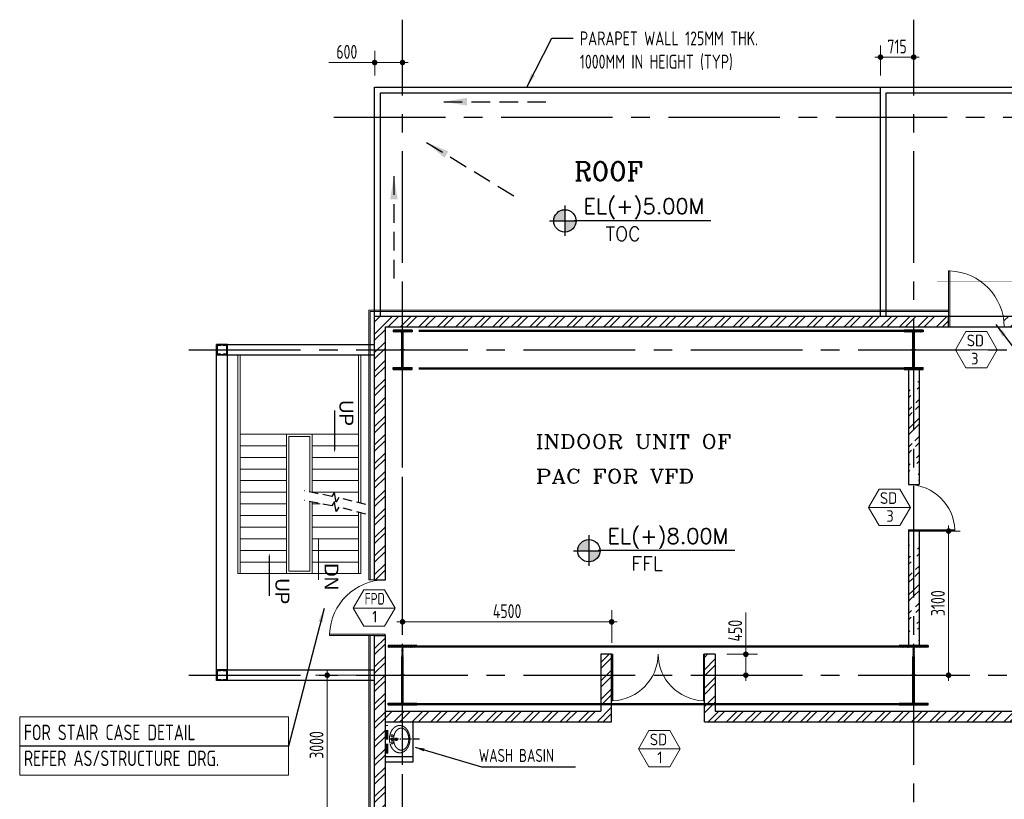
# Model space of a CAD drawing. Extents: x 18893 to 3351893, y -610358 to 406739.
# Tile 79 of 256: x 492968 to 514156, y 154105 to 170873. Entities that reach past the tile are written whole.
import ezdxf
from ezdxf.enums import TextEntityAlignment as Align

# ---------------------------------------------------------------- set-up
doc = ezdxf.new("R2010")
doc.units = 0
doc.header["$LTSCALE"] = 800
doc.header["$MEASUREMENT"] = 0
for name, pattern in [('1 NORTH ELEVATION$0$NORTH ELEVATION$0$HIDDEN', [0.375, 0.25, -0.125]), ('CENTER', [2, 1.25, -0.25, 0.25, -0.25]), ('CENTER2', [1.125, 0.75, -0.125, 0.125, -0.125]), ('DASHED', [0.75, 0.5, -0.25]), ('HIDDEN', [0.375, 0.25, -0.125])]:
    doc.linetypes.add(name, pattern=pattern)
doc.layers.get('0').update_dxf_attribs({"linetype": 'CONTINUOUS'})
for name, color, linetype, lineweight in [('2CON', 1, 'CONTINUOUS', 13), ('A-CUT OUT', 3, 'CONTINUOUS', 30), ('A-WIN TAG', 3, 'CONTINUOUS', 13), ('A-WIN TAG TEXT', 3, 'CONTINUOUS', 13), ('ARROW', 3, 'CONTINUOUS', 13), ('CCONTHIN', 15, '1 NORTH ELEVATION$0$NORTH ELEVATION$0$HIDDEN', 13), ('CHAJJA PROJECTION', 2, 'DASHED', 5), ('CLAD-1', 3, 'CONTINUOUS', 15), ('DIM', 4, 'CONTINUOUS', 13), ('DOOR', 235, 'CONTINUOUS', 13), ('STAIR', 4, 'CONTINUOUS', 13), ('T', 3, 'CONTINUOUS', 15), ('TEXT', 3, 'CONTINUOUS', 15), ('WALL HATCH', 251, 'CONTINUOUS', 13)]:
    doc.layers.add(name, color=color, linetype=linetype, lineweight=lineweight)
for name, color, linetype in [('8', 8, 'HIDDEN'), ('CL', 2, 'CENTER2'), ('COL', 1, 'CENTER'), ('GRID', 8, 'CENTER'), ('REV3', 2, 'CONTINUOUS'), ('WALL', 6, 'CONTINUOUS')]:
    doc.layers.add(name, color=color, linetype=linetype)
doc.styles.add('HTX11', font='O8111901')
doc.styles.add('ROMANC', font='romanc')
doc.styles.add('ROMANS', font='ISO9.shx', dxfattribs={"width": 0.8})
doc.styles.add('SIMPLEX-25', font='simplex.shx')
doc.styles.get("Standard").update_dxf_attribs({"font": 'ISO9'})
doc.dimstyles.new('barka INTERNAL DIM', dxfattribs={"dimscale": 100, "dimtxt": 3, "dimasz": 1.2, "dimexe": 2.5, "dimexo": 2.5, "dimgap": 0.8, "dimtad": 1, "dimdsep": 46, "dimtxsty": 'ROMANS', "dimblk": 'DDOT1', "dimcen": 0, "dimclrd": 256, "dimclre": 256, "dimclrt": 2, "dimadec": 0, "dimazin": 2, "dimtp": 0.1, "dimtm": 0.1, "dimtfac": 0.71, "dimtmove": 2, "dimatfit": 3, "dimfxl": 0, "dimlwd": -1, "dimlwe": -1, "dimarcsym": 0})
doc.dimstyles.new('MAIN', dxfattribs={"dimtxt": 350, "dimasz": 250, "dimexe": 20, "dimexo": 20, "dimgap": 100, "dimtad": 1, "dimdec": 0, "dimzin": 0, "dimdsep": 46, "dimtxsty": 'ROMANS', "dimcen": 0.09, "dimclrd": 256, "dimclre": 9, "dimclrt": 256, "dimadec": 0, "dimazin": 0, "dimtfac": 1, "dimtdec": 0, "dimtofl": 0, "dimtmove": 0, "dimatfit": 3, "dimfxl": 0, "dimtolj": 1, "dimtzin": 0, "dimarcsym": 0})
doc.dimstyles.new('SET.DIM.', dxfattribs={"dimtxt": 375, "dimasz": 300, "dimexe": 50, "dimexo": 100, "dimgap": 100, "dimtad": 1, "dimdec": 0, "dimzin": 0, "dimdsep": 46, "dimtxsty": 'Standard', "dimcen": 0.09, "dimclrt": 2, "dimadec": 0, "dimazin": 0, "dimtfac": 1, "dimtdec": 0, "dimtofl": 0, "dimtmove": 2, "dimatfit": 3, "dimfxl": 0, "dimtolj": 1, "dimtzin": 0, "dimarcsym": 0})
doc.dimstyles.get("Standard").update_dxf_attribs({"dimtxt": 0.18, "dimasz": 0.18, "dimexe": 0.18, "dimexo": 0.0625, "dimgap": 0.09, "dimtad": 0, "dimtih": 1, "dimtoh": 1, "dimdec": 4, "dimzin": 0, "dimdsep": 46, "dimtxsty": 'Standard', "dimcen": 0.09, "dimadec": 0, "dimazin": 0, "dimtfac": 1, "dimtdec": 4, "dimtofl": 0, "dimtmove": 0, "dimatfit": 3, "dimfxl": 0, "dimtolj": 1, "dimtzin": 0, "dimarcsym": 0})

# ---------------------------------------------------------------- blocks, each defined once
blk = doc.blocks.new('A$C14326149')
at = {"layer": 'COL'}
h = blk.add_hatch(dxfattribs=at)
h.set_pattern_fill('ANSI31', color=256, scale=100, style=0)
h.paths.add_polyline_path([(310, 640), (0, 640), (0, 600), (310, 600)])
h.paths.add_polyline_path([(0, 600), (0, 640), (-310, 640), (-310, 600)])
h.paths.add_polyline_path([(0, -640), (0, -600), (-310, -600), (-310, -640)])
h.paths.add_polyline_path([(0, -600), (0, -640), (310, -640), (310, -600)])
h.paths.add_polyline_path([(-16, 0), (0, 0), (0, 600), (-16, 600)])
h.paths.add_polyline_path([(0, 0), (16, 0), (16, 600), (0, 600)])
h.paths.add_polyline_path([(16, 0), (0, 0), (0, -600), (16, -600)])
h.paths.add_polyline_path([(-16, -600), (0, -600), (0, 0), (-16, 0)])
for p, q in [((310, 640), (-310, 640)), ((-310, 640), (-310, 600)), ((310, 640), (310, 600)), ((310, 600), (-310, 600)), ((-16, -600), (-16, 600)), ((16, -600), (16, 600)), ((-310, -600), (310, -600)), ((-310, -640), (-310, -600)), ((310, -640), (310, -600)), ((-310, -640), (310, -640))]:
    blk.add_line(p, q, dxfattribs=at)
at = {"layer": 'COL', "color": 2}
for p, q in [((0, -672), (0, 672)), ((44, 0), (-44, 0))]:
    blk.add_line(p, q, dxfattribs=at)
blk = doc.blocks.new('e row column')
at = {"layer": 'COL'}
h = blk.add_hatch(dxfattribs=at)
h.set_pattern_fill('ANSI31', color=256, scale=100, style=0)
h.paths.add_polyline_path([(-205, -385), (205, -385), (205, -425), (-205, -425)])
h.paths.add_polyline_path([(205, 425), (205, 385), (-205, 385), (-205, 425)])
edge = h.paths.add_edge_path()
edge.add_line((-16, -385), (-16, 385))
edge.add_line((16, -385), (16, 385))
for p, q in [((205, 425), (-205, 425)), ((-205, 425), (-205, 385)), ((205, 425), (205, 385)), ((205, 385), (-205, 385)), ((-16, -385), (-16, 385)), ((16, -385), (16, 385)), ((-205, -385), (205, -385)), ((-205, -425), (-205, -385)), ((205, -425), (205, -385)), ((-205, -425), (205, -425))]:
    blk.add_line(p, q, dxfattribs=at)
at = {"layer": 'COL', "color": 2}
for p, q in [((0, -475), (0, 475)), ((44, 0), (-44, 0))]:
    blk.add_line(p, q, dxfattribs=at)
blk = doc.blocks.new('SERVICE BUILDING-ARCH$0$dd1')
at = {"layer": 'DOOR'}
blk.add_lwpolyline([(-1000, 975), (0, 975), (0, 1000), (-1000, 1000)], close=True, dxfattribs=at)
blk.add_arc((13, 1014), 1014, 182.2093, 269.2412, dxfattribs=at)
blk = doc.blocks.new('door- 2.5x2.1')
at = {"layer": 'DOOR'}
for points in [[(382879, 588916), (382879, 589647), (382861, 589647), (382861, 588916)], [(384305, 588916), (384305, 589647), (384323, 589647), (384323, 588916)]]:
    blk.add_lwpolyline(points, close=True, dxfattribs=at)
for centre, start, end in [((382850, 589657), 272.2093, 359.2412), ((384333, 589657), 180.7588, 267.7907)]:
    blk.add_arc(centre, 742, start, end, dxfattribs=at)
blk = doc.blocks.new('DDOT1')
blk.add_line((-1, 0), (1, 0))
at = {"const_width": 0.5}
blk.add_lwpolyline([(-0.25, 0, 1), (0.25, 0, 1)], format="xyb", close=True, dxfattribs=at)
blk = doc.blocks.new('*D362')
at = {"layer": 'DIM'}
for p, q in [((501207, 157696), (501207, 158172)), ((505707, 157474), (505707, 158172)), ((505587, 157922), (501327, 157922))]:
    blk.add_line(p, q, dxfattribs=at)
at = {"layer": 'DIM', "xscale": 119.9999999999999, "yscale": 119.9999999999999, "zscale": 119.9999999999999, "rotation": 180}
blk.add_blockref('DDOT1', (501207, 157922), dxfattribs=at)
at = {"layer": 'DIM', "xscale": 119.9999999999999, "yscale": 119.9999999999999, "zscale": 119.9999999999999}
blk.add_blockref('DDOT1', (505707, 157922), dxfattribs=at)
at = {"layer": 'DIM', "color": 2, "insert": (503457, 158152), "char_height": 300, "attachment_point": 5, "style": 'ROMANS'}
blk.add_mtext('4500', dxfattribs=at)
blk = doc.blocks.new('*D363')
at = {"layer": 'DIM'}
for p, q in [((512572, 159874), (513207, 159874)), ((512957, 156894), (512957, 159754)), ((512879, 156774), (513207, 156774))]:
    blk.add_line(p, q, dxfattribs=at)
at = {"layer": 'DIM', "xscale": 119.9999999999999, "yscale": 119.9999999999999, "zscale": 119.9999999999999}
for p, rotation in [((512957, 159874), 90), ((512957, 156774), 270)]:
    blk.add_blockref('DDOT1', p, dxfattribs=dict(at, rotation=rotation))
at = {"layer": 'DIM', "color": 2, "insert": (512727, 158324), "char_height": 300, "attachment_point": 5, "rotation": 90, "style": 'ROMANS'}
blk.add_mtext('3100', dxfattribs=at)
blk = doc.blocks.new('*D400')
at = {"layer": 'DIM'}
for p, q in [((500228, 156774), (499336, 156774)), ((499586, 153894), (499586, 156654)), ((500228, 153774), (499336, 153774))]:
    blk.add_line(p, q, dxfattribs=at)
at = {"layer": 'DIM', "xscale": 119.9999999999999, "yscale": 119.9999999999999, "zscale": 119.9999999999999}
for p, rotation in [((499586, 156774), 90), ((499586, 153774), 270)]:
    blk.add_blockref('DDOT1', p, dxfattribs=dict(at, rotation=rotation))
at = {"layer": 'DIM', "color": 2, "insert": (499356, 155274), "char_height": 300, "attachment_point": 5, "rotation": 90, "style": 'ROMANS'}
blk.add_mtext('3000', dxfattribs=at)
blk = doc.blocks.new('Stub column')
at = {"layer": 'STAIR', "linetype": 'ByBlock'}
for p, q in [((-108, 90), (-108, -90)), ((-108, 90), (-100, 90)), ((-108, 90), (-100, 90)), ((-108, 90), (-108, -90)), ((-25, 100), (-100, 100)), ((-100, 100), (-100, -100)), ((-100, 100), (-100, -100)), ((-25, 100), (-100, 100)), ((90, 108), (-90, 108)), ((-90, 100), (-90, 108)), ((-90, 100), (-90, 108)), ((-25, 100), (100, 100)), ((90, 100), (90, 108)), ((100, 100), (100, -100)), ((108, 90), (100, 90)), ((108, 90), (108, -90)), ((-108, -90), (-100, -90)), ((-108, -90), (-100, -90)), ((-100, -100), (-25, -100)), ((-100, -100), (-25, -100)), ((-90, -100), (-90, -108)), ((-90, -100), (-90, -108)), ((90, -108), (-90, -108)), ((100, -100), (-25, -100)), ((90, -100), (90, -108)), ((108, -90), (100, -90))]:
    blk.add_line(p, q, dxfattribs=at)
for points in [[(-25, -100), (-25, -97, 0.401544), (-31, -91), (-88, -88, -0.401544), (-94, -82), (-94, 82, -0.401544), (-88, 88), (-31, 91, 0.401544), (-25, 97), (-25, 100)], [(-25, -100), (-25, -97, 0.401544), (-31, -91), (-88, -88, -0.401544), (-94, -82), (-94, 82, -0.401544), (-88, 88), (-31, 91, 0.401544), (-25, 97), (-25, 100)], [(25, -100), (25, -97, -0.401544), (31, -91), (88, -88, 0.401544), (94, -82), (94, 82, 0.401544), (88, 88), (31, 91, -0.401544), (25, 97), (25, 100)]]:
    blk.add_lwpolyline(points, format="xyb", dxfattribs=at)
blk = doc.blocks.new('PL-FFL2')
at = {"layer": 'A-CUT OUT'}
h = blk.add_hatch(color=7, dxfattribs=at)
h.paths.add_polyline_path([(3.09, 1.96, 0.414214), (1.09, -0.04), (3.09, -0.04)])
h.paths.add_polyline_path([(5.09, -0.04), (3.09, -0.04), (3.09, -2.04, 0.414214)])
at = {"color": 1, "linetype": 'Continuous'}
for p, q in [((3.09, 2.74), (3.09, -2.74)), ((29.24, 0), (4.78, 0)), ((4.78, 0), (5.09, 0)), ((0.31, -0.04), (5.09, -0.04))]:
    blk.add_line(p, q, dxfattribs=at)
blk.add_circle((3.09, -0.04), 2, dxfattribs=at)
at = {"layer": 'TEXT', "color": 4, "linetype": 'Continuous'}
blk.add_attdef('EL(+)', text='', height=2.75, dxfattribs=at).set_placement((18.98, 2.4), align=Align.MIDDLE)
at = {"layer": 'TEXT', "color": 3, "linetype": 'Continuous'}
blk.add_attdef('XXX', text='', height=2.5, dxfattribs=at).set_placement((18.44, -3.52), align=Align.MIDDLE)
blk = doc.blocks.new('*D502')
at = {"layer": 'DIM'}
for p, q in [((508594, 157224), (508594, 158121)), ((508187, 157224), (508844, 157224)), ((508594, 156894), (508594, 157104)), ((508187, 156774), (508844, 156774))]:
    blk.add_line(p, q, dxfattribs=at)
at = {"layer": 'DIM', "xscale": 119.9999999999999, "yscale": 119.9999999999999, "zscale": 119.9999999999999}
for p, rotation in [((508594, 157224), 90), ((508594, 156774), 270)]:
    blk.add_blockref('DDOT1', p, dxfattribs=dict(at, rotation=rotation))
at = {"layer": 'DIM', "color": 2, "insert": (508364, 157732), "char_height": 300, "attachment_point": 5, "rotation": 90, "style": 'ROMANS'}
blk.add_mtext('450', dxfattribs=at)
blk = doc.blocks.new('*D519')
at = {"layer": 'DIM'}
for p, q in [((511492, 169674), (511492, 170317)), ((512207, 169674), (512207, 170317)), ((512087, 170067), (511612, 170067))]:
    blk.add_line(p, q, dxfattribs=at)
at = {"layer": 'DIM', "xscale": 119.9999999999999, "yscale": 119.9999999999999, "zscale": 119.9999999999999, "rotation": 180}
blk.add_blockref('DDOT1', (511492, 170067), dxfattribs=at)
at = {"layer": 'DIM', "xscale": 119.9999999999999, "yscale": 119.9999999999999, "zscale": 119.9999999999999}
blk.add_blockref('DDOT1', (512207, 170067), dxfattribs=at)
at = {"layer": 'DIM', "color": 2, "insert": (511849, 170297), "char_height": 300, "attachment_point": 5, "style": 'ROMANS'}
blk.add_mtext('715', dxfattribs=at)
blk = doc.blocks.new('*D524')
at = {"layer": 'DIM'}
for p, q in [((500607, 169674), (500607, 170202)), ((501207, 169549), (501207, 170202)), ((500607, 169952), (499619, 169952)), ((501087, 169952), (500727, 169952))]:
    blk.add_line(p, q, dxfattribs=at)
at = {"layer": 'DIM', "xscale": 119.9999999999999, "yscale": 119.9999999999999, "zscale": 119.9999999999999, "rotation": 180}
blk.add_blockref('DDOT1', (500607, 169952), dxfattribs=at)
at = {"layer": 'DIM', "xscale": 119.9999999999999, "yscale": 119.9999999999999, "zscale": 119.9999999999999}
blk.add_blockref('DDOT1', (501207, 169952), dxfattribs=at)
at = {"layer": 'DIM', "color": 2, "insert": (500007, 170182), "char_height": 300, "attachment_point": 5, "style": 'ROMANS'}
blk.add_mtext('600', dxfattribs=at)

msp = doc.modelspace()

# ---------------------------------------------------------------- hatches: boundary and pattern name
at = {"layer": 'WALL HATCH'}
h = msp.add_hatch(dxfattribs=at)
h.set_pattern_fill('ANSI32', color=256, scale=750, style=0)
h.paths.add_polyline_path([(522576.54, 153773.94), (522806.54, 153773.94), (522806.54, 158773.94), (522576.54, 158773.94)])
h.paths.add_polyline_path([(522806.54, 144273.93), (522576.54, 144273.93), (522576.54, 142273.93), (522806.54, 142273.93), (522806.54, 150773.94), (522576.54, 150773.94), (522576.54, 147273.93), (522806.54, 147273.93)])
h.paths.add_polyline_path([(514156.15, 164498.93), (514156.15, 164268.93), (522576.54, 164268.93), (522576.54, 161773.94), (522806.54, 161773.94), (522806.54, 164498.93)])
h.paths.add_polyline_path([(512956.16, 164268.93), (512956.14, 164498.93), (500606.54, 164498.93), (500606.54, 158828.93), (500836.54, 158828.93), (500836.54, 164268.93)])
h = msp.add_hatch(dxfattribs=at)
h.set_pattern_fill('ANSI32', color=256, scale=750, style=0)
edge = h.paths.add_edge_path()
edge.add_line((512091.54, 163348.93), (512091.54, 160862.79))
edge.add_line((512321.54, 163348.93), (512321.54, 160846.28))
h = msp.add_hatch(dxfattribs=at)
h.set_pattern_fill('ANSI32', color=256, scale=750, style=0)
edge = h.paths.add_edge_path()
edge.add_line((512088.78, 159862.79), (512091.54, 157413.93))
edge.add_line((512321.54, 159862.79), (512321.54, 157413.93))
h = msp.add_hatch(dxfattribs=at)
h.set_pattern_fill('ANSI32', color=256, scale=750, style=0)
h.paths.add_polyline_path([(500606.54, 153773.94), (500836.54, 153773.94), (500836.54, 157628.93), (500606.54, 157628.93)])
h.paths.add_polyline_path([(500606.54, 147273.93), (500836.54, 147273.93), (500836.54, 150773.94), (500606.54, 150773.94)])
h.paths.add_polyline_path([(500836.54, 144273.93), (500606.54, 144273.93), (500606.54, 142273.93), (500836.54, 142273.93)])
h = msp.add_hatch(dxfattribs=at)
h.set_pattern_fill('ANSI32', color=256, scale=750, style=0)
h.paths.add_polyline_path([(505706.54, 155773.93), (505706.54, 157223.91), (505476.54, 157223.91), (505476.54, 156003.93), (500836.54, 156003.93), (500836.54, 155773.93)])
h = msp.add_hatch(dxfattribs=at)
h.set_pattern_fill('ANSI32', color=256, scale=750, style=0)
h.paths.add_polyline_path([(522576.54, 156003.93), (507936.54, 156003.93), (507936.54, 157223.91), (507706.54, 157223.91), (507706.54, 155773.93), (522576.54, 155773.93)])

# ---------------------------------------------------------------- linework, layer by layer
at = {"linetype": 'DASHED', "const_width": 50, "flags": 128}
for points in [[(501551.54, 164178.93), (512001.54, 164178.93)], [(501551.54, 163368.93), (512001.54, 163368.93)], [(501446.54, 157393.93), (511896.54, 157393.93)], [(501446.54, 156153.93), (511896.54, 156153.93)]]:
    msp.add_lwpolyline(points, dxfattribs=at)
at = {"layer": '2CON'}
for p, q in [((514003.64, 163773.93), (513103.64, 163773.93)), ((512135.27, 160383.64), (511235.27, 160383.64)), ((501047.01, 158218.48), (500147.01, 158218.48)), ((507184.08, 155192.08), (506284.08, 155192.08))]:
    msp.add_line(p, q, dxfattribs=at)
at = {"layer": '8'}
for points in [[(500414.33, 160443.49), (499835.32, 160593.19), (499780.57, 160498.2), (499742.34, 160714.13), (499687.59, 160619.14), (499093.31, 160737.57)], [(500414.33, 160239.61), (499835.32, 160389.3), (499780.57, 160294.31), (499742.34, 160510.24), (499687.59, 160415.25), (499093.31, 160533.68)]]:
    msp.add_lwpolyline(points, dxfattribs=at)
at = {"layer": 'A-WIN TAG'}
for points in [[(513328.64, 164163.64), (513103.64, 163773.93), (513328.64, 163384.22), (513778.64, 163384.22), (514003.64, 163773.93), (513778.64, 164163.64)], [(511460.27, 160773.35), (511235.27, 160383.64), (511460.27, 159993.93), (511910.27, 159993.93), (512135.27, 160383.64), (511910.27, 160773.35)], [(500372.01, 158608.19), (500147.01, 158218.48), (500372.01, 157828.76), (500822.01, 157828.76), (501047.01, 158218.48), (500822.01, 158608.19)], [(506509.08, 155581.8), (506284.08, 155192.08), (506509.08, 154802.37), (506959.08, 154802.37), (507184.08, 155192.08), (506959.08, 155581.8)]]:
    msp.add_lwpolyline(points, close=True, dxfattribs=at)
at = {"layer": 'CCONTHIN'}
for p, q in [((500887.7, 155694.95), (500836.54, 155694.95)), ((500836.54, 155094.95), (500836.54, 155694.95)), ((500847.85, 155094.95), (500847.85, 155694.95)), ((500860.89, 155094.95), (500860.89, 155694.95)), ((500874.66, 155094.95), (500874.66, 155694.95)), ((500887.7, 155094.95), (500887.7, 155694.95)), ((500983.32, 155417.33), (501072.42, 155408.38)), ((501072.42, 155381.51), (500983.32, 155372.56)), ((501072.42, 155408.38), (501072.42, 155381.51)), ((500887.7, 155094.5), (500836.54, 155094.5))]:
    msp.add_line(p, q, dxfattribs=at)
for points in [[(501057.04, 155667.87, 0.10694543), (500983.09, 155598.47, 0.08158811), (500940.56, 155508.42, 0.1401213), (500940.56, 155289.44)], [(501015.43, 155377.22, 0.05374353), (501027.88, 155305.13, 0.08158811), (501062.51, 155231.82, 0.10694543), (501118.86, 155178.94, 0.27706682), (501236.81, 155178.94, 0.10694543), (501293.16, 155231.82, 0.08158811), (501327.79, 155305.13, 0.06972009), (501340.93, 155398.93, 0.06972009), (501327.79, 155492.73, 0.08158811), (501293.16, 155566.04, 0.10694543), (501236.81, 155618.92, 0.27706682), (501118.86, 155618.92, 0.10694543), (501062.51, 155566.04, 0.08158811), (501027.88, 155492.73, 0.05957553), (501015.02, 155412.72)], [(501233.76, 155129.99, 0.10694543), (501307.72, 155199.39, 0.08158811), (501350.25, 155289.44, 0.06972009), (501365.59, 155398.93, 0.06972009), (501350.25, 155508.42, 0.08158811), (501307.72, 155598.47, 0.10694543), (501233.76, 155667.87, 0.27706682), (501057.04, 155667.87)], [(500940.56, 155289.44, 0.08158811), (500983.09, 155199.39, 0.10694543), (501057.04, 155129.99, 0.27706682), (501233.76, 155129.99)]]:
    msp.add_lwpolyline(points, format="xyb", dxfattribs=at)
for centre in [(500981.07, 155471.95), (500981.07, 155394.95), (500981.07, 155319.27)]:
    msp.add_circle(centre, 22.5, dxfattribs=at)
msp.add_arc((501071.07, 155394.95), 27, 215.7393, 144.2609, dxfattribs=at)
at = {"layer": 'CHAJJA PROJECTION', "ltscale": 0.5, "const_width": 2}
msp.add_lwpolyline([(512706.78, 164498.93), (512707.43, 165248.93), (514407.14, 165248.92), (514407.14, 164498.93)], dxfattribs=at)
at = {"layer": 'CL', "ltscale": 0.25}
msp.add_line((501572.67, 155398.93), (500836.54, 155398.93), dxfattribs=at)
at = {"layer": 'CLAD-1'}
for p, q in [((512956.14, 164498.93), (512956.14, 164626.93)), ((500606.54, 158828.93), (500478.54, 158828.93)), ((500606.54, 157628.93), (500478.54, 157628.93))]:
    msp.add_line(p, q, dxfattribs=at)
at = {"layer": 'CLAD-1', "flags": 128}
for points in [[(512956.14, 164626.93), (500478.54, 164626.93), (500478.54, 158828.93)], [(512956.14, 164598.93), (500506.54, 164598.93), (500506.54, 158828.93)], [(500478.54, 157628.93), (500478.54, 142401.93)], [(500506.54, 157628.93), (500506.54, 142373.93)]]:
    msp.add_lwpolyline(points, dxfattribs=at)
at = {"layer": 'GRID', "linetype": 'CENTER2', "ltscale": 4}
for p, q in [((501206.54, 97244.27), (501206.54, 170872.9)), ((512206.54, 97244.27), (512206.54, 170872.9)), ((499728.02, 168773.93), (528382.77, 168773.93)), ((496611.09, 163773.93), (528376.64, 163773.93)), ((496611.09, 156773.93), (528376.64, 156773.93))]:
    msp.add_line(p, q, dxfattribs=at)
at = {"layer": 'GRID'}
msp.add_line((501206.54, 97244.27), (501206.54, 165072.4), dxfattribs=at)
at = {"layer": 'REV3', "linetype": 'Continuous'}
for p, q in [((497436.54, 156888.93), (497206.54, 156888.93)), ((497436.54, 156658.93), (497206.54, 156658.93))]:
    msp.add_line(p, q, dxfattribs=at)
at = {"layer": 'REV3', "linetype": 'Continuous', "flags": 128}
for points in [[(499746.94, 161560.91, 0, 150, 0), (499746.94, 161915.6, 25, 25, 0), (499746.94, 162474.24, 25, 25, 0)], [(499397.05, 159732.24, 0, 150, 0), (499397.05, 159377.54, 25, 25, 0), (499397.05, 158818.9, 25, 25, 0)], [(498339.74, 159393.77, 0, 150, 0), (498339.74, 159039.08, 25, 25, 0), (498339.74, 158480.44, 25, 25, 0)]]:
    msp.add_lwpolyline(points, format="xyseb", dxfattribs=at)
at = {"layer": 'STAIR'}
for p, q in [((514156.15, 164498.93), (512956.14, 164498.84)), ((514156.15, 164268.93), (512956.16, 164268.93)), ((497661.54, 163658.93), (497661.54, 158958.93)), ((497711.54, 163658.93), (497711.54, 158958.93)), ((500261.19, 163658.93), (500261.19, 160483.08)), ((500311.19, 163658.93), (500311.19, 160470.16)), ((497711.54, 161958.93), (498711.54, 161958.93)), ((498711.56, 161958.93), (498711.54, 159458.93)), ((498711.54, 161958.93), (499261.19, 161958.93)), ((499211.19, 161908.93), (499211.19, 160717.46)), ((499261.19, 161958.93), (499261.19, 160708.93)), ((499261.19, 161958.93), (500261.19, 161958.93)), ((497711.54, 161708.93), (498711.54, 161708.93)), ((499261.19, 161708.93), (500261.19, 161708.93)), ((497711.54, 161458.93), (498711.54, 161458.93)), ((499261.19, 161458.93), (500261.19, 161458.93)), ((497711.54, 161208.93), (498711.54, 161208.93)), ((499261.19, 161208.93), (500261.19, 161208.93)), ((497711.54, 160958.93), (498711.54, 160958.93)), ((499261.19, 160958.93), (500261.19, 160958.93)), ((497711.54, 160708.93), (498711.54, 160708.93)), ((499261.19, 160708.93), (500261.19, 160708.93)), ((497711.54, 160458.93), (498711.54, 160458.93)), ((499211.19, 160513.58), (499211.19, 159008.93)), ((499261.19, 160505.05), (499261.19, 158958.93)), ((499431.54, 160458.93), (499261.19, 160458.93)), ((499751.43, 160458.93), (499712.76, 160458.93)), ((497711.54, 160208.93), (498711.54, 160208.93)), ((500261.19, 160208.93), (499261.19, 160208.93)), ((500261.19, 160279.2), (500261.19, 158958.93)), ((500311.19, 160266.27), (500311.19, 158958.93)), ((497711.54, 159958.93), (498711.54, 159958.93)), ((500261.19, 159958.93), (499261.19, 159958.93)), ((497711.54, 159708.93), (498711.54, 159708.93)), ((500261.19, 159708.93), (499261.19, 159708.93)), ((497711.54, 159458.93), (498711.54, 159458.93)), ((500261.19, 159458.93), (499261.19, 159458.93)), ((497711.54, 159208.93), (498711.54, 159208.93)), ((500261.19, 159208.93), (499261.19, 159208.93)), ((497661.54, 158958.93), (498761.54, 158958.93)), ((498711.54, 158958.93), (498761.54, 158958.93)), ((499211.19, 159008.93), (498761.54, 159008.93)), ((499211.19, 158958.93), (498761.54, 158958.93)), ((499211.19, 158958.93), (500311.19, 158958.93))]:
    msp.add_line(p, q, dxfattribs=at)
for points in [[(498711.54, 158958.93), (498711.54, 161958.93)], [(498761.54, 159008.93), (498761.54, 161908.93), (499211.19, 161908.93)]]:
    msp.add_lwpolyline(points, dxfattribs=at)
at = {"layer": 'TEXT'}
msp.add_lwpolyline([(492968.2, 155875.9), (498750.33, 155875.9), (498750.33, 154621.9), (492968.2, 154621.9)], close=True, dxfattribs=at)
at = {"layer": 'WALL'}
for p, q in [((500606.54, 169423.93), (522806.54, 169423.93)), ((500606.54, 158828.93), (500606.54, 169423.93)), ((500731.54, 169298.93), (511491.54, 169298.93)), ((500731.54, 164498.93), (500731.54, 169298.93)), ((511491.54, 164498.93), (511491.54, 169423.93)), ((511616.54, 169298.93), (522681.54, 169298.93)), ((511616.54, 164498.93), (511616.54, 169298.93)), ((500606.54, 164498.93), (522806.54, 164498.93)), ((512956.16, 164268.93), (512956.14, 164498.93)), ((500836.54, 164268.93), (522576.54, 164268.93)), ((500836.54, 158828.93), (500836.54, 164268.93)), ((497436.54, 163888.93), (497206.54, 163888.93)), ((512091.54, 163348.93), (512091.54, 160874.09)), ((512321.54, 163348.93), (512321.54, 161862.79)), ((512321.54, 163348.93), (512321.54, 160874.09)), ((512091.54, 160874.09), (512321.54, 160874.09)), ((512091.54, 159873.79), (512091.54, 157413.93)), ((513085.8, 159873.79), (512091.54, 159873.79)), ((513085.8, 159873.79), (512091.54, 159873.79)), ((512321.54, 159873.79), (512321.54, 157413.93)), ((500606.54, 158828.93), (500836.54, 158828.93)), ((500606.54, 157628.93), (500836.54, 157628.93)), ((500606.54, 142273.93), (500606.54, 157628.93)), ((500836.54, 142273.93), (500836.54, 157628.93)), ((505476.54, 157223.91), (505476.54, 156003.93)), ((505706.54, 157223.91), (505476.54, 157223.91)), ((505706.54, 155773.93), (505706.54, 157223.91)), ((507706.54, 155773.93), (507706.54, 157223.91)), ((507936.54, 157223.91), (507706.54, 157223.91)), ((507936.54, 157223.91), (507936.54, 156003.93)), ((500836.54, 156003.93), (505476.54, 156003.93)), ((507936.54, 156003.93), (522576.54, 156003.93)), ((500836.54, 155773.93), (505706.54, 155773.93)), ((500836.54, 155773.93), (501436.54, 155773.93)), ((501436.54, 154908.93), (501436.54, 155773.93)), ((507706.54, 155773.93), (522576.54, 155773.93)), ((500836.54, 155023.93), (501436.54, 155023.93)), ((500836.54, 154908.93), (501436.54, 154908.93))]:
    msp.add_line(p, q, dxfattribs=at)
for points in [[(497206.54, 156658.93), (497206.54, 163888.93)], [(497206.54, 156658.93), (497206.54, 163888.93)], [(500606.54, 163658.93), (497206.54, 163658.93), (497206.54, 163888.93), (500606.54, 163888.93)], [(497436.54, 156658.93), (497436.54, 163888.93)], [(497436.54, 156658.93), (497436.54, 163888.93)], [(500606.54, 163658.93), (500606.54, 163888.93)], [(500606.54, 156658.93), (497206.54, 156658.93), (497206.54, 156888.93), (500606.54, 156888.93)], [(500606.54, 156888.93), (500606.3, 156888.93)], [(500606.54, 156658.93), (500606.54, 156888.93)]]:
    msp.add_lwpolyline(points, dxfattribs=at)

# ---------------------------------------------------------------- block references
at = {"color": 6}
ref = msp.add_blockref('PL-FFL2', (504329.55, 166549.94), dxfattribs=dict(at, xscale=120, yscale=120, zscale=120))
ref.add_attrib('XXX', 'TOC', dxfattribs={"color": 3, "linetype": 'Continuous', "height": 300, "style": 'SIMPLEX-25'}).set_placement((505952.02, 166269.51), align=Align.MIDDLE)
ref.add_attrib('EL(+)', 'EL(+)5.00M', dxfattribs={"color": 4, "linetype": 'Continuous', "height": 330, "style": 'SIMPLEX-25'}).set_placement((506400.65, 166837.59), align=Align.MIDDLE)
for p in [(501206.54, 163773.93), (512206.54, 163773.93)]:
    msp.add_blockref('e row column', p)
ref = msp.add_blockref('PL-FFL2', (504846.1, 159456.23), dxfattribs=dict(at, xscale=120, yscale=120, zscale=120))
ref.add_attrib('XXX', 'FFL', dxfattribs={"color": 3, "linetype": 'Continuous', "height": 300, "style": 'SIMPLEX-25'}).set_placement((506468.57, 159175.8), align=Align.MIDDLE)
ref.add_attrib('EL(+)', 'EL(+)8.00M', dxfattribs={"color": 4, "linetype": 'Continuous', "height": 330, "style": 'SIMPLEX-25'}).set_placement((506917.2, 159743.88), align=Align.MIDDLE)
at = {"layer": 'COL', "xscale": -1, "rotation": 180}
for p in [(497321.54, 163773.93), (497321.54, 156773.93)]:
    msp.add_blockref('Stub column', p, dxfattribs=at)
at = {"layer": 'COL'}
for p in [(501206.54, 156773.93), (501206.54, 156773.93), (512206.54, 156773.93)]:
    msp.add_blockref('A$C14326149', p, dxfattribs=at)
at = {"layer": 'DOOR', "yscale": 1.199999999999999, "zscale": 1.199999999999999}
for p, xscale, rotation in [((514156.16, 164269.11), -1.2, 90.0084072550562), ((500835.92, 158828.93), -1.199999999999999, 180.0000000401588)]:
    msp.add_blockref('SERVICE BUILDING-ARCH$0$dd1', p, dxfattribs=dict(at, xscale=xscale, rotation=rotation))
at = {"layer": 'DOOR', "rotation": 180.0000000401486}
msp.add_blockref('SERVICE BUILDING-ARCH$0$dd1', (512091.54, 160873.79), dxfattribs=at)
at = {"layer": 'DOOR', "xscale": 1.367521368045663, "yscale": 1.367521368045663, "zscale": 1.367521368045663}
msp.add_blockref('door- 2.5x2.1', (-17863.39, -649130.95), dxfattribs=at)

# ---------------------------------------------------------------- texts
at = {"insert": (502847.41, 155188.36), "char_height": 280, "attachment_point": 1, "style": 'ROMANS'}
msp.add_mtext_dynamic_manual_height_columns('WASH BASIN ', width=2156.7042, gutter_width=2000, heights=[0], dxfattribs=at)
at = {"layer": 'A-WIN TAG'}
for s, p in [('SD', (511665.57, 160583.58)), ('3', (511696.86, 160197.77)), ('SD', (506714.39, 155392.03)), ('1', (506745.67, 155006.22))]:
    msp.add_text(s, height=250, dxfattribs=at).set_placement(p, align=Align.MIDDLE)
at = {"layer": 'A-WIN TAG TEXT'}
for s, p in [('SD', (513533.94, 163973.87)), ('3', (513522.07, 163584.7)), ('1', (500608.6, 158032.61))]:
    msp.add_text(s, height=250, dxfattribs=at).set_placement(p, align=Align.MIDDLE)
at = {"layer": 'A-WIN TAG TEXT', "width": 0.8}
msp.add_text('FPD', height=250, dxfattribs=at).set_placement((500608.36, 158418.42), align=Align.MIDDLE)
at = {"layer": 'T', "style": 'ROMANC', "width": 1.2}
for s, p in [('INDOOR UNIT OF ', (504070.92, 161651.15)), ('PAC FOR VFD', (504072.92, 160906.15))]:
    msp.add_text(s, height=300, dxfattribs=at).set_placement(p)
at = {"layer": 'T', "insert": (504222.7, 167813.82), "char_height": 400, "width": 3533.6641, "attachment_point": 1, "style": 'ROMANC'}
msp.add_mtext('{\\W2.46469; }ROOF ', dxfattribs=at)
at = {"layer": 'TEXT', "attachment_point": 1, "style": 'ROMANS'}
for s, insert, char_height, width in [('PARAPET WALL 125MM THK. \\P1000MM IN HEIGHT (TYP)', (505022.46, 170620.11, 0), 300, 11057.1429), ('FOR STAIR CASE DETAIL \\PREFER AS/STRUCTURE DRG.', (493059.01, 155711.02), 334.3268, 6121.6053)]:
    msp.add_mtext(s, dxfattribs=dict(at, insert=insert, char_height=char_height, width=width))
at = {"layer": 'WALL', "style": 'HTX11'}
for s, p in [('UP', (499849.25, 162691.74)), ('DN', (499528.53, 159182.12)), ('UP', (498471.22, 158857.94))]:
    msp.add_text(s, height=300, rotation=270, dxfattribs=at).set_placement(p)

# ---------------------------------------------------------------- dimensions: what is measured, and where the dimension line sits
at = {"layer": 'DIM'}
for base, p1, p2, picture, middle in [((501206.54, 169952.49), (500606.54, 169423.93), (501206.54, 169298.93), '*D524', (500007.31, 169952.49)), ((511491.54, 170067.41), (512206.54, 169423.93), (511491.54, 169423.93), '*D519', (511849.04, 170067.41))]:
    dim = msp.add_linear_dim(base=base, p1=p1, p2=p2, dimstyle='barka INTERNAL DIM', override={"dimdec": 0, "dimtmove": 0}, dxfattribs=at)
    dim.commit()
    dim.dimension.update_dxf_attribs({"geometry": picture, "text_midpoint": middle, "dimtype": 160})
for base, p1, p2, picture, middle in [((512957.35, 159873.79), (512629.29, 156773.93), (512321.54, 159873.79), '*D363', (512727.35, 158323.86)), ((508594.46, 157223.91), (507936.54, 156773.93), (507936.54, 157223.91), '*D502', (508364.46, 157732.48)), ((499585.53, 156773.94), (500477.61, 153773.94), (500477.61, 156773.94), '*D400', (499355.53, 155273.94))]:
    dim = msp.add_linear_dim(base=base, p1=p1, p2=p2, angle=90, dimstyle='barka INTERNAL DIM', override={"dimdec": 0, "dimtmove": 0}, dxfattribs=at)
    dim.commit()
    dim.dimension.update_dxf_attribs({"geometry": picture, "text_midpoint": middle})
dim = msp.add_linear_dim(base=(501206.54, 157921.69), p1=(505706.54, 157223.91), p2=(501206.54, 157446.34), dimstyle='barka INTERNAL DIM', override={"dimdec": 0, "dimtmove": 0}, dxfattribs=at)
dim.commit()
dim.dimension.update_dxf_attribs({"geometry": '*D362', "text_midpoint": (503456.54, 158151.69)})

# ---------------------------------------------------------------- leaders
at = {"layer": 'ARROW'}
msp.add_leader([(503880.42, 169423.93), (504416.42, 170477.54), (504876.45, 170477.54)], dimstyle='SET.DIM.', override={"dimtad": 0}, dxfattribs=at)
at = {"layer": 'ARROW', "linetype": '1 NORTH ELEVATION$0$NORTH ELEVATION$0$HIDDEN', "ltscale": 2}
for points in [[(502092.52, 169109.21), (504382.59, 169109.21)], [(501722.97, 168232.72), (503672.82, 167041.78)], [(501021.36, 167507.03), (501021.36, 165216.96)]]:
    msp.add_leader(points, dimstyle='MAIN', override={"dimasz": 500, "dimtad": 0, "dimfxl": 2.5, "dimarcsym": 2}, dxfattribs=at)
at = {"layer": 'DIM'}
msp.add_leader([(501480.01, 155223.13), (502905.84, 154806.93), (504929.26, 154806.93)], dimstyle='Standard', override={"dimscale": 200, "dimtxt": 2, "dimasz": 1, "dimexe": 0, "dimexo": 0, "dimgap": 0.5, "dimtad": 0, "dimtih": 0, "dimtoh": 0, "dimdec": 0, "dimcen": 0, "dimclrd": 256, "dimclre": 256, "dimclrt": 256, "dimtdec": 0, "dimtofl": 1, "dimatfit": 0, "dimfxl": 0}, dxfattribs=at)
at = {"layer": 'STAIR'}
msp.add_leader([(513970.83, 164319.31), (514628.06, 163463.91), (515231.21, 163463.91)], dimstyle='Standard', override={"dimtxt": 350, "dimasz": 300, "dimexe": 0, "dimexo": 0, "dimgap": 100, "dimtad": 0, "dimtih": 0, "dimtoh": 0, "dimdec": 0, "dimtxsty": 'ROMANS', "dimcen": 0, "dimclrd": 9, "dimclre": 9, "dimclrt": 256, "dimtdec": 0, "dimtix": 1, "dimtofl": 1, "dimatfit": 0}, dxfattribs=at)
at = {"layer": 'WALL'}
msp.add_leader([(499516.73, 158205.85), (498750.33, 155248.9), (492968.2, 155248.9)], dimstyle='Standard', override={"dimtxt": 350, "dimasz": 300, "dimexe": 0, "dimexo": 0, "dimgap": 100, "dimtad": 0, "dimtih": 0, "dimtoh": 0, "dimdec": 0, "dimtxsty": 'ROMANS', "dimcen": 0, "dimclrd": 9, "dimclre": 9, "dimclrt": 256, "dimtdec": 0, "dimtix": 1, "dimtofl": 1, "dimatfit": 0}, dxfattribs=at)

doc.saveas('drawing.dxf')
